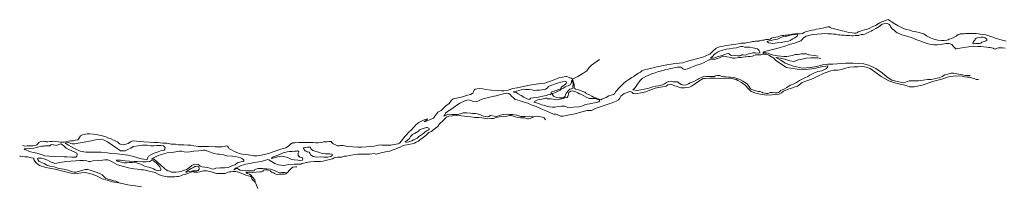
# Model space of a CAD drawing. Header units: metres. Extents: x 347609 to 404409, y 8548087 to 8605413.
# Tile 2 of 46: x 352337 to 356007, y 8548496 to 8549125. Entities that reach past the tile are written whole.
import ezdxf

# ---------------------------------------------------------------- set-up
doc = ezdxf.new("R2010")
doc.units = ezdxf.units.M
doc.layers.add('01. RIO', color=7, linetype='Continuous', lineweight=5, true_color=0x2776bb)

# ---------------------------------------------------------------- blocks, each defined once
blk = doc.blocks.new('REIORORI')
at = {"layer": '01. RIO', "color": 152, "lineweight": 15, "true_color": 0x2776bb, "flags": 128}
for points in [[(356013.5, 8549044.7), (356003, 8549048.2), (355995.1, 8549050.1), (355976, 8549055.6), (355960, 8549061.4), (355948.6, 8549065), (355937.2, 8549068.6), (355928.4, 8549070.2), (355917.1, 8549071.6), (355909.1, 8549072.4), (355901.7, 8549073.2), (355891.8, 8549073.4), (355881.3, 8549074.1), (355869.6, 8549073.9), (355862.2, 8549073.9), (355857.3, 8549072.7), (355851.7, 8549072.4), (355847, 8549072.2), (355842.5, 8549072.1), (355839, 8549071.6), (355834.9, 8549069.5), (355829.9, 8549066.2), (355826.8, 8549063.8), (355818.5, 8549058.3), (355809.1, 8549055), (355800.7, 8549052.2), (355797.9, 8549050.2), (355791.8, 8549049.4), (355782.4, 8549047.8), (355772.3, 8549048.2), (355758.4, 8549049.5), (355743.6, 8549052.8), (355731.2, 8549057.7), (355716.9, 8549064.6), (355706.6, 8549071.9), (355700.2, 8549074.1), (355689.6, 8549077.2), (355678.3, 8549079.9), (355663.5, 8549082.9), (355654, 8549085.7), (355640.9, 8549089.2), (355625.5, 8549095), (355611.4, 8549102.8), (355595.8, 8549111.1), (355587, 8549116.7), (355581.9, 8549120.3), (355577.8, 8549123.8), (355574.2, 8549125.4), (355565.8, 8549123.5), (355558, 8549119.9), (355549.6, 8549117.2), (355542.7, 8549114), (355536.1, 8549110.3), (355526.4, 8549104.2), (355514.3, 8549099.1), (355505, 8549094.2), (355496.4, 8549090.4), (355485.3, 8549086.9), (355476.7, 8549084.8), (355470.2, 8549082.5), (355465.3, 8549081.6), (355462.1, 8549080.1), (355460, 8549077.7), (355454.6, 8549075.3), (355446.6, 8549075.2), (355439.3, 8549075.7), (355427.6, 8549078), (355409.7, 8549082.9), (355402.2, 8549084), (355384.1, 8549089.2), (355369.1, 8549092.1), (355362.2, 8549093.8), (355357.8, 8549096.3), (355354.7, 8549098.2), (355349.1, 8549099.1), (355339.2, 8549096.7), (355328.4, 8549093.5), (355316, 8549091.3), (355305, 8549089.6), (355299.6, 8549087.4), (355290.1, 8549085.8), (355279.4, 8549083.3), (355266.2, 8549080.4), (355260.9, 8549077.9), (355255, 8549073.5), (355246.3, 8549072.8), (355239.4, 8549073.1), (355231.5, 8549073.4), (355226.3, 8549072.8), (355221, 8549071.2), (355214.5, 8549071.4), (355208.7, 8549069.3), (355204.1, 8549069.2), (355200.7, 8549068.3), (355196.8, 8549067.3), (355193.4, 8549068), (355190.2, 8549067.9), (355184.4, 8549066.9), (355179.2, 8549065.9), (355172.7, 8549065.1), (355166.4, 8549062.5), (355162, 8549061.5), (355154.8, 8549060.7), (355146.9, 8549059.2), (355139.5, 8549056.5), (355134.3, 8549052.7), (355128.3, 8549051.9), (355123.1, 8549051.9), (355117.1, 8549051), (355111.1, 8549048.6), (355105.1, 8549048.3), (355098.6, 8549047.8), (355093.4, 8549046.1), (355091.8, 8549045.5), (355084.4, 8549045.3), (355079.3, 8549045), (355073.6, 8549044.2), (355068.3, 8549043.6), (355064.7, 8549042.6), (355058.8, 8549041.9), (355047.8, 8549040), (355041, 8549037.7), (355031.7, 8549037.5), (355024.5, 8549037.3), (355015.1, 8549035.4), (355006.2, 8549033.9), (354971.2, 8549029.1), (354945.3, 8549024), (354932.9, 8549019.1), (354919.2, 8549006.4), (354908.9, 8548997), (354905, 8548995.3), (354882.9, 8548985.2), (354854.3, 8548978.5), (354822.1, 8548969.1), (354808.3, 8548964.7), (354794.4, 8548962.9), (354772.1, 8548960.6), (354748.8, 8548957.1), (354711.4, 8548949.1), (354703, 8548946.4), (354691.4, 8548944.5), (354676.3, 8548940.5), (354666, 8548938.5), (354655.4, 8548934.8), (354650.3, 8548929.8), (354643, 8548925.7), (354633.1, 8548919.3), (354625.5, 8548913.9), (354618.3, 8548909.3), (354613.2, 8548905.7), (354606.7, 8548902), (354595.8, 8548894.4), (354587.6, 8548887), (354579.5, 8548879.8), (354569.5, 8548869.9), (354558.6, 8548857.3), (354553.3, 8548848.4), (354550, 8548846.2), (354541.4, 8548843.7), (354533.1, 8548840.6), (354522.4, 8548835.3), (354512.1, 8548830.9), (354506.7, 8548828.3), (354503.6, 8548826.7), (354499.1, 8548827.4), (354492.6, 8548830.4), (354486.9, 8548832.5), (354476.1, 8548835.9), (354469.7, 8548839.6), (354460.5, 8548844.4), (354447.4, 8548850.4), (354445.3, 8548853.4), (354444.8, 8548854.3), (354442.1, 8548855.4), (354433.3, 8548858.2), (354419.3, 8548863.2), (354408.1, 8548866.7), (354406.3, 8548868.8), (354404.9, 8548870.6), (354403.5, 8548874), (354403.3, 8548877.3), (354402.9, 8548884.1), (354400.4, 8548893.5), (354400, 8548896.5), (354397.7, 8548903.5), (354391.8, 8548907.4), (354387.4, 8548908.6), (354382.9, 8548911.1), (354376.3, 8548913.3), (354373, 8548913.4), (354359.1, 8548911), (354348.8, 8548909.6), (354337.4, 8548905.1), (354325.2, 8548899.9), (354312.1, 8548894.6), (354294.5, 8548888.2), (354278.9, 8548887.4), (354237.4, 8548881.3), (354220, 8548876.7), (354191, 8548871), (354175.4, 8548868.4), (354157.4, 8548862), (354140.9, 8548859.8), (354133.3, 8548860), (354120.5, 8548860.6), (354095.9, 8548862.6), (354074.3, 8548865.3), (354062.8, 8548867.4), (354050.7, 8548868.2), (354034.2, 8548865.8), (354030.5, 8548862.3), (354028.1, 8548856.8), (354026.5, 8548852.9), (354023.2, 8548849.5), (354016.9, 8548846.4), (354006.5, 8548843.7), (353994.6, 8548839.5), (353987.1, 8548837.3), (353970.6, 8548833.8), (353959.1, 8548831.8), (353952.6, 8548829.4), (353946.9, 8548825), (353937.3, 8548812), (353924.5, 8548802.6), (353916.5, 8548795.4), (353907.7, 8548787.1), (353896, 8548780.3), (353888.2, 8548770.4), (353879.1, 8548758.5), (353864.8, 8548751.2), (353853.6, 8548746.3), (353845.1, 8548744.7), (353846.2, 8548747), (353852.6, 8548750.9), (353857.3, 8548755.6)], [(356009.1, 8549019.4), (355999.6, 8549020.4), (355992.5, 8549020.9), (355983.8, 8549019.7), (355977.2, 8549017.2), (355972.8, 8549015.9), (355969.1, 8549016.6), (355964.6, 8549019.2), (355958.8, 8549020.9), (355954.1, 8549021.7), (355947.5, 8549021.4), (355941, 8549022.6), (355930.6, 8549024.1), (355918.6, 8549025.1), (355908, 8549025.8), (355893, 8549026.1), (355880.2, 8549024.9), (355865.7, 8549022.7), (355850, 8549020.7), (355840.6, 8549019.3), (355831.7, 8549018.3), (355828.6, 8549016.9), (355824.7, 8549016.9), (355821.7, 8549020.1), (355816.2, 8549026.7), (355811.1, 8549032.4), (355800.9, 8549036), (355789.6, 8549036.1), (355782.3, 8549034.7), (355770.2, 8549033.1), (355756.2, 8549031.1), (355743.7, 8549031.6), (355733.4, 8549033), (355722.8, 8549035.7), (355711.5, 8549038.4), (355704.2, 8549041.6), (355695.5, 8549044.8), (355684.8, 8549049.2), (355676.7, 8549052), (355671.3, 8549054.1), (355665.7, 8549056.5), (355657.3, 8549059.5), (355650.6, 8549061.5), (355643.3, 8549063.8), (355634.5, 8549065.9), (355624.3, 8549069.2), (355616.8, 8549072.5), (355607.7, 8549076.5), (355601.9, 8549080.6), (355597.1, 8549084.5), (355588.8, 8549090.9), (355583.1, 8549097), (355580.7, 8549103.7), (355575.7, 8549108.6), (355569.6, 8549111.3), (355564.8, 8549112.4), (355559.7, 8549111.4), (355557, 8549109.7), (355551.4, 8549108.2), (355547.8, 8549106.2), (355544.7, 8549103), (355540, 8549099.6), (355534.4, 8549096.5), (355527.7, 8549091.9), (355519.3, 8549087.8), (355514.6, 8549084.9), (355510.9, 8549082.7), (355504.5, 8549079.9), (355496.4, 8549076.2), (355492.3, 8549073.7), (355486.5, 8549071.4), (355480, 8549070.4), (355473.1, 8549070), (355467.3, 8549067.8), (355463.9, 8549066.3), (355460.2, 8549066.4), (355458.2, 8549066.2), (355453.4, 8549065.9), (355450.1, 8549065.8), (355443.5, 8549065.6), (355437, 8549065.6), (355429.6, 8549065.9), (355421.7, 8549066.9), (355415.6, 8549066.9), (355409.7, 8549067.7), (355404.7, 8549068), (355399.2, 8549068), (355393.3, 8549068.5), (355387.1, 8549069.4), (355378.7, 8549070.7), (355369.9, 8549071.4), (355362.9, 8549071.9), (355349.2, 8549072.9), (355337.8, 8549073.7), (355325.4, 8549072.3), (355310.8, 8549070.9), (355290.9, 8549069.8), (355277.5, 8549066), (355267.9, 8549064.2), (355258.7, 8549057.7), (355252.8, 8549051.5), (355248, 8549046.4), (355237.9, 8549042.5), (355228.3, 8549038.5), (355219.3, 8549036.1), (355210.1, 8549034.5), (355202.1, 8549031.3), (355188.5, 8549026.7), (355171.3, 8549021.5), (355158.8, 8549017.9), (355143.7, 8549014.6), (355127.1, 8549010.8), (355110.9, 8549005.5), (355107.6, 8549003.3), (355107.4, 8549002), (355108.5, 8549001), (355111.3, 8549002.1), (355118.5, 8549001.3), (355126.1, 8549000), (355134.5, 8548997.1), (355146.1, 8548993.5), (355161.4, 8548990.1), (355174.1, 8548988.8), (355185.1, 8548987.9), (355196.5, 8548988.4), (355216.8, 8548991.1), (355227, 8548994.8), (355238.7, 8548995.8), (355250.1, 8548997.8), (355269.2, 8548997.5), (355277.5, 8548994), (355298.7, 8548991.2), (355312.2, 8548989)], [(354397.7, 8548903.5), (354417.1, 8548913), (354436.3, 8548924.3), (354450.4, 8548935), (354459.8, 8548946.3), (354468.3, 8548956.1), (354497.8, 8548976.8)], [(355878.7, 8548917.6), (355861.8, 8548917.3), (355850.7, 8548920), (355829.6, 8548923.3), (355817.2, 8548925.5), (355807.9, 8548925.8), (355796.2, 8548922.4), (355785.3, 8548919.4), (355775.1, 8548913.4), (355763.6, 8548908.3), (355756.4, 8548907.4), (355733.5, 8548902), (355720.8, 8548901.7), (355703.9, 8548899.8), (355687.1, 8548896.8), (355674.7, 8548897.1), (355660.8, 8548897.4), (355652.1, 8548896.8), (355639.2, 8548891.7), (355630.4, 8548889.9), (355607.5, 8548894.1), (355587.6, 8548900.1), (355570.4, 8548911), (355551.1, 8548926.4), (355527.6, 8548942.6), (355504.1, 8548954.1), (355482.7, 8548960.7), (355443.8, 8548963.1), (355414.3, 8548962.5), (355367.8, 8548959.2), (355349, 8548959.9), (355329.4, 8548956.3), (355307.3, 8548951.2), (355282.5, 8548946.8), (355254.4, 8548944.3), (355220.5, 8548951.9), (355189.8, 8548962.5), (355173.1, 8548974.6), (355155.5, 8548983.7), (355157.2, 8548983.9), (355172, 8548981.6), (355188.3, 8548978), (355207.6, 8548972.2), (355223.5, 8548969.5), (355238.7, 8548975.4), (355252.9, 8548978), (355268.2, 8548981.4), (355285.6, 8548983.3), (355300.8, 8548983.3), (355310.5, 8548983), (355322.8, 8548979.9)], [(355910.3, 8548902.1), (355902.1, 8548902.6), (355894.6, 8548905.6), (355887.7, 8548907.7), (355877.7, 8548910.6), (355868, 8548911.2), (355859.7, 8548912.5), (355849.4, 8548914.6), (355824.5, 8548916.4), (355798.9, 8548912.1), (355773.6, 8548903.4), (355743.9, 8548895.4), (355700.3, 8548881.6), (355670.1, 8548874.5), (355653.8, 8548874.5), (355641.3, 8548879.9), (355630.6, 8548882.7), (355618.4, 8548884.9), (355601.9, 8548887.9), (355575.7, 8548897), (355547.8, 8548913.7), (355523.4, 8548931), (355506.1, 8548942.9), (355491.7, 8548948.7), (355472.8, 8548951.6), (355462.3, 8548949.9), (355446.3, 8548949.3), (355430.3, 8548948.7), (355409.1, 8548942.9), (355400.5, 8548939.5), (355385.9, 8548936.4), (355371.7, 8548937), (355360.3, 8548934.1), (355335.1, 8548925.4), (355309, 8548913.1), (355294.5, 8548906), (355273.9, 8548899), (355253.6, 8548891), (355236.1, 8548877.1), (355227.6, 8548875.2), (355213.3, 8548870), (355197.9, 8548865), (355183.2, 8548858), (355176.3, 8548851.9), (355167.8, 8548847.8), (355140.2, 8548845.1), (355120.3, 8548844.2), (355096.3, 8548847.8), (355080.8, 8548851.5), (355063.4, 8548857.9), (355053.2, 8548867.7), (355040.6, 8548881.1), (355027.7, 8548890.7), (355014, 8548897.9), (355007.7, 8548902), (354989.5, 8548906.4), (354970.3, 8548907.2), (354949.8, 8548905.3), (354928, 8548906.8), (354909.6, 8548907.2), (354892, 8548906.4), (354884.1, 8548905.9), (354871.9, 8548897.9), (354856, 8548887.5), (354846.7, 8548880.7), (354841.1, 8548876.8), (354833.3, 8548873.3), (354823.7, 8548872.2), (354814.2, 8548871.4), (354801.1, 8548871), (354787.9, 8548876), (354775.1, 8548879.9), (354767.6, 8548883.4), (354761.4, 8548884.7), (354752.3, 8548882.2), (354745.9, 8548877.6), (354732.3, 8548874.9), (354718.2, 8548872.6), (354705.9, 8548869.3), (354685.4, 8548862.3), (354670.3, 8548856.7), (354652.3, 8548853), (354640.9, 8548850.5), (354629.3, 8548848.2), (354623.5, 8548849.7), (354618.3, 8548854.8), (354613.2, 8548857.5), (354607.6, 8548856.3), (354597.7, 8548852.6), (354589.6, 8548849.5), (354583.6, 8548844.5), (354577.6, 8548839.9), (354573.7, 8548832.5), (354568.7, 8548826.9), (354559.6, 8548821.9), (354541, 8548813.9), (354512, 8548803.7), (354485.9, 8548795.2), (354477.6, 8548791.5), (354467.7, 8548787), (354460.9, 8548786.5), (354451.7, 8548786.3), (354442, 8548783.9), (354423.8, 8548778.9), (354407.2, 8548774.5), (354391.9, 8548771.4), (354361.9, 8548765.4), (354352.2, 8548765.6), (354345.3, 8548769.1), (354340.3, 8548771.6), (354334.6, 8548773.1), (354327.3, 8548773.1), (354317.8, 8548776.4), (354299, 8548784.9), (354280.4, 8548793.1), (354261.3, 8548800.8), (354243.5, 8548807.9), (354230.9, 8548813.3), (354217.3, 8548817.6), (354205.7, 8548821.7), (354189.9, 8548825.9), (354183.5, 8548827.7), (354177.1, 8548833.9), (354171.5, 8548838.9), (354164.4, 8548846.4), (354160.5, 8548849.3), (354151.6, 8548850.9), (354144.6, 8548849.9), (354125.2, 8548844.5), (354113.4, 8548841.8), (354098.5, 8548838.5), (354089.5, 8548835.8), (354059.8, 8548828.6), (354046.7, 8548822.5), (354038.6, 8548818.6), (354028.7, 8548819.6), (354018.3, 8548823.6), (354009.8, 8548826.9), (353998.9, 8548823.6), (353994, 8548821.4), (353977.8, 8548813.5), (353961.2, 8548803), (353944, 8548790), (353931.6, 8548782.6), (353924, 8548776), (353922.2, 8548772.9), (353921.3, 8548770.6), (353917.2, 8548764.9), (353923.8, 8548767.7), (353931, 8548771.5), (353937.1, 8548772.7), (353947.7, 8548772.1), (353967.8, 8548772.1), (353980.4, 8548774), (353990.4, 8548777.3), (353997.7, 8548778.2), (354003.3, 8548778.3), (354017.2, 8548776), (354024.6, 8548775.7), (354035.1, 8548775), (354042.4, 8548773.8), (354051.9, 8548771.5), (354059.7, 8548767.9), (354065.5, 8548765), (354074.3, 8548763.9), (354082.1, 8548762.6), (354086.1, 8548764.6), (354091.5, 8548767.9), (354105.5, 8548765.2), (354114.6, 8548764.1), (354127.4, 8548768.7), (354139, 8548771.5), (354153.7, 8548772.2), (354163.1, 8548771.1), (354173.5, 8548771.1), (354190, 8548768.5), (354204.8, 8548764.1), (354221.3, 8548764.4), (354235.9, 8548765.9), (354253.3, 8548762.8), (354264.8, 8548765.4), (354284.2, 8548762.2), (354291.4, 8548758.7), (354296.2, 8548751.3)], [(353857.3, 8548755.6), (353844.2, 8548751.7), (353834.2, 8548746.8), (353824.8, 8548741.3), (353813.7, 8548732.6), (353809.2, 8548727.7), (353802.1, 8548720.1), (353798.2, 8548715.3), (353787.4, 8548705.5), (353778.2, 8548695.3), (353771.7, 8548688.1), (353768.5, 8548684.5), (353759.9, 8548673.5), (353752.3, 8548664.5), (353747.8, 8548661.9), (353733.2, 8548659.9), (353720.8, 8548657.7), (353707.9, 8548657.6), (353696.6, 8548657.1), (353686.3, 8548657.7), (353677.8, 8548658.3), (353669.3, 8548655.9), (353657.6, 8548652.9), (353645.3, 8548651.8), (353630.2, 8548650.9), (353611.7, 8548649.7), (353596.8, 8548649.6), (353579.1, 8548650.7), (353558.4, 8548652.6), (353542.5, 8548655.5), (353532, 8548656.4), (353529.3, 8548655.2), (353521.8, 8548655.2), (353511, 8548659.3), (353505.3, 8548661.9), (353499.8, 8548667.1), (353497.5, 8548670.8), (353488.9, 8548670.7), (353482.6, 8548669.5), (353478.6, 8548669.9), (353469.4, 8548669.1), (353462.9, 8548666.8), (353449.9, 8548665.5), (353440.4, 8548666), (353430.3, 8548667.1), (353416.8, 8548667.5), (353402.5, 8548667.3), (353391.4, 8548667), (353378.8, 8548666.8), (353362.1, 8548665.9), (353353.2, 8548665.7), (353345.3, 8548659.4), (353338.4, 8548654), (353328.9, 8548647), (353319.6, 8548644.4), (353307.2, 8548640.6), (353289.4, 8548634.5), (353277.9, 8548630.8), (353264.3, 8548625.5), (353249.9, 8548622.3), (353237.6, 8548620.2), (353222.1, 8548617.8), (353209.8, 8548617.8), (353197.6, 8548619.5), (353180.5, 8548622), (353167.2, 8548623.6), (353159.7, 8548625.4), (353152.4, 8548627.8), (353137.9, 8548634.1), (353124.1, 8548640.9), (353117.7, 8548644), (353115.6, 8548648.4), (353111.9, 8548653.4), (353106, 8548654.2), (353099.3, 8548652.1), (353092, 8548651.3), (353079.5, 8548651.5), (353065.5, 8548651.5), (353040.4, 8548652), (353019.6, 8548651.6), (353002.6, 8548652.3), (352985.9, 8548654.6), (352975.2, 8548656.6), (352963.4, 8548657.2), (352948.4, 8548657.8), (352929.4, 8548658.8), (352918.4, 8548660.5), (352901.5, 8548661.4), (352885, 8548664.1), (352871, 8548665.2), (352850.7, 8548667), (352836.5, 8548666.9), (352819.1, 8548667.9), (352800.2, 8548669.7), (352785.6, 8548671.3), (352758.8, 8548673.1), (352749.6, 8548669.1), (352741.4, 8548663.9), (352732.2, 8548660.4), (352723.2, 8548658.9), (352716.7, 8548659.6), (352709.1, 8548662.3), (352705.3, 8548665.8), (352701.6, 8548669.1), (352695.1, 8548672.6), (352686.7, 8548676.1), (352677.7, 8548680.8), (352665, 8548684.8), (352657.7, 8548688), (352645.9, 8548692), (352628.2, 8548695.8), (352612.8, 8548698.5), (352598.6, 8548699.5), (352589.1, 8548699.3), (352571.7, 8548696), (352563.5, 8548691.5), (352559.5, 8548686), (352556.3, 8548680), (352553.5, 8548677.5), (352544.4, 8548675.6), (352536, 8548673.4), (352527.1, 8548673), (352518.2, 8548671.5), (352508.6, 8548669), (352503.4, 8548668.2), (352496.7, 8548668.3), (352489.3, 8548668.8), (352481.6, 8548669.9), (352472.4, 8548671.1), (352464.8, 8548671.8), (352458.4, 8548671.3), (352451.1, 8548670.6), (352441.8, 8548669.4), (352437.5, 8548669.6), (352434.4, 8548670.7), (352431.2, 8548671.4), (352424.3, 8548672.2), (352417.7, 8548671.2), (352413, 8548670), (352408.2, 8548667.4), (352404.8, 8548661.9), (352401.6, 8548658.8), (352396.5, 8548655.5), (352386, 8548654.1), (352377, 8548655.2), (352364.8, 8548655), (352355.7, 8548654), (352347.6, 8548655.3)], [(354253.3, 8548762.8), (354240, 8548756.9), (354233.4, 8548755.7), (354230.1, 8548755.4), (354225.7, 8548756.5), (354219.8, 8548758.7), (354211.5, 8548759.1), (354203.2, 8548759.1), (354191.7, 8548760.9), (354185.2, 8548763.4), (354174.1, 8548766.7), (354169.5, 8548768.2), (354164, 8548768.4), (354159.1, 8548767.1), (354152.8, 8548765.6), (354147.1, 8548764.7), (354139, 8548765.3), (354130.9, 8548764), (354123.4, 8548762.4), (354113.3, 8548760.5), (354103, 8548757.2), (354093.8, 8548756.2), (354082.2, 8548755.9), (354067, 8548757.9), (354059.8, 8548759), (354048.1, 8548760.5), (354032.7, 8548760.6), (354017.6, 8548762.8), (353994.8, 8548765.8), (353982.7, 8548767.2), (353973, 8548768.9), (353963.9, 8548767.9), (353950.3, 8548766.1), (353936.7, 8548765.2), (353928.3, 8548761.5), (353915.4, 8548749.1), (353901.1, 8548737), (353895.6, 8548727.4), (353887, 8548720.5), (353875.6, 8548712.1), (353871.3, 8548708.3), (353862, 8548704), (353850.5, 8548693.4), (353835.4, 8548682.6), (353829.6, 8548677.7), (353823.3, 8548672.5), (353815.3, 8548668.1), (353807.9, 8548664.9), (353799.4, 8548662.4), (353785.5, 8548659.4), (353772.5, 8548657.2), (353764.1, 8548654.4), (353754.9, 8548649.8), (353748.2, 8548646.7), (353739.3, 8548643.8), (353733.3, 8548641), (353725.6, 8548638.3), (353716.2, 8548634.7), (353708.8, 8548633), (353700.2, 8548632.3), (353691, 8548629.4), (353683.8, 8548628.2), (353674.8, 8548626.5), (353667.1, 8548624), (353661.6, 8548625.3), (353657.6, 8548625.8), (353641.2, 8548624.2), (353627.6, 8548623.6), (353619, 8548623.9), (353611.5, 8548623.5), (353606.5, 8548623.2), (353602, 8548623.6), (353596.7, 8548623.8), (353589.8, 8548622.9), (353579.9, 8548621), (353566.6, 8548618.6), (353555.4, 8548616.7), (353547.5, 8548616.7), (353540.2, 8548613.2), (353537.3, 8548611.9), (353529.9, 8548612.8), (353521.2, 8548612.2), (353509.6, 8548609.9), (353503, 8548605.8), (353493, 8548603.5), (353482.3, 8548600.8), (353476.8, 8548599.9), (353467.6, 8548597.9), (353457.9, 8548596.8), (353451.9, 8548596.8), (353443.6, 8548596.5), (353436, 8548596.5), (353422.7, 8548595.3), (353411.6, 8548593.9), (353405.6, 8548592.5), (353400.4, 8548591.4), (353394.9, 8548590.3), (353389, 8548588.9), (353384.4, 8548586.1), (353376.6, 8548585.9), (353359.8, 8548585.7), (353339.9, 8548585), (353321.4, 8548580.7), (353301.1, 8548583.6), (353288.3, 8548588.5), (353275.2, 8548595.6), (353265.9, 8548602.8), (353261.4, 8548603.6), (353249.1, 8548599.9), (353237.6, 8548596.7), (353228.1, 8548595.5), (353212, 8548592.2), (353193.7, 8548588.7), (353180, 8548586.7), (353162.2, 8548581.3), (353150.5, 8548575.3), (353144.4, 8548572.7), (353137.3, 8548567.4), (353135.8, 8548565.1), (353138.4, 8548566), (353146.6, 8548569.5), (353148.9, 8548569.7), (353152.7, 8548567.3), (353159.1, 8548563.7), (353168.7, 8548562.2), (353178.5, 8548562), (353190, 8548561.8), (353201.7, 8548561.3), (353210.7, 8548561.5), (353214, 8548566.2), (353225.5, 8548570.4), (353241.5, 8548570.6), (353256.8, 8548569.2), (353271.5, 8548567.4), (353286.6, 8548562.1), (353297.2, 8548557.2), (353303, 8548554.9), (353307.6, 8548554.2), (353314.6, 8548555.1), (353323.4, 8548555.8), (353329.6, 8548553.5), (353336.8, 8548556.5), (353340.9, 8548563), (353350.3, 8548571.1), (353355.5, 8548574.6), (353365.4, 8548576.9), (353370.2, 8548576.6)], [(352706.7, 8548517), (352682.7, 8548519.9), (352662.6, 8548526), (352644.7, 8548531.6), (352633, 8548537.3), (352624, 8548542.2), (352606.8, 8548549), (352597.9, 8548551.6), (352582.8, 8548555), (352568, 8548554.5), (352551.8, 8548551.4), (352540.7, 8548549.6), (352517.8, 8548555.2), (352493.1, 8548560.9), (352469.2, 8548567.7), (352448.5, 8548571.7), (352434.2, 8548574.3), (352411.2, 8548581.8), (352399, 8548591.1), (352393.3, 8548597.2), (352390.4, 8548604.1), (352389.7, 8548608.9), (352379.8, 8548610.3), (352371.7, 8548612.7), (352365.7, 8548613.1), (352356.4, 8548613.1), (352346.3, 8548614.5), (352339.3, 8548616.4), (352337.1, 8548617.5)], [(353214.9, 8548519.6), (353204, 8548529.6), (353200.9, 8548537.2), (353196.1, 8548541.5), (353188, 8548543.3), (353179.6, 8548545), (353171, 8548549.3), (353161.9, 8548552.4), (353153.1, 8548556.1), (353148.1, 8548558.2), (353143.2, 8548559.1), (353137.7, 8548559.1), (353132, 8548559), (353124.1, 8548558.2), (353117.5, 8548557.4), (353111.4, 8548555.1), (353103.2, 8548551.4), (353090.5, 8548550.9), (353072.3, 8548551), (353061.4, 8548554.1), (353050.7, 8548557.4), (353034.3, 8548560.8), (353022.1, 8548561.2), (353011.9, 8548559.3), (353008.8, 8548557.4), (353000.6, 8548557), (352987.6, 8548556.7), (352984.7, 8548558.3), (352976.5, 8548556.2), (352964.1, 8548551.9), (352952.9, 8548548), (352945.7, 8548546.1), (352937.3, 8548542.6), (352928.8, 8548540.2), (352922.5, 8548539.8), (352915.5, 8548539.1), (352903, 8548539.2), (352886.7, 8548539.3), (352869.7, 8548542.4), (352858.3, 8548546.2), (352852.9, 8548549.4), (352841.4, 8548554.6), (352831.3, 8548557.6), (352819.8, 8548560.3), (352806.5, 8548563.8), (352798, 8548564.6), (352790.8, 8548564.7), (352783.6, 8548566.5), (352776.5, 8548567.4), (352763.1, 8548568.3), (352742.8, 8548572.1), (352723.8, 8548577.2), (352701.8, 8548584.4), (352683.9, 8548593.2), (352671.8, 8548599.7), (352666.2, 8548602.8), (352654.8, 8548602.5), (352645.5, 8548601.2), (352630.1, 8548600.5), (352609.9, 8548598.5), (352600.6, 8548596.3), (352593.9, 8548596.5), (352587.9, 8548598.7), (352574.9, 8548599.8), (352561.4, 8548599.4), (352545.3, 8548598.9), (352528, 8548597), (352510.3, 8548595.6), (352495.6, 8548594), (352486.1, 8548592.3), (352475.1, 8548589.4), (352467.8, 8548589.2), (352463.2, 8548590.7), (352459, 8548592.9), (352452.4, 8548595.4), (352438.4, 8548602.2), (352427.7, 8548605.8), (352418.9, 8548609.1), (352412.8, 8548608.9), (352406, 8548608.5), (352403.7, 8548606.9), (352404.6, 8548603.4), (352408.2, 8548597.4), (352416, 8548593.6), (352428.4, 8548588.3), (352438, 8548582.5), (352449, 8548578.7), (352465.5, 8548576.7), (352479.9, 8548571.8), (352500.1, 8548567.8), (352516.7, 8548563.9), (352526, 8548559.8), (352533.6, 8548557.8), (352540.1, 8548556.1), (352548, 8548556.7), (352560.5, 8548559.6), (352580.9, 8548565.8), (352591.4, 8548566.5), (352599.8, 8548564.1), (352617.8, 8548557.4), (352636.4, 8548551.2), (352644, 8548546.3), (352651.3, 8548540.8), (352656.8, 8548533.8), (352666.2, 8548530.3), (352673.1, 8548529.4), (352687.6, 8548524.4), (352695, 8548522.6), (352700.5, 8548519.9), (352706.7, 8548517)], [(353336.8, 8548556.5), (353329.3, 8548550), (353323.9, 8548549.4), (353317.1, 8548549), (353309.6, 8548548.9), (353302.4, 8548548.7), (353296.1, 8548547.6), (353292, 8548548.4), (353286.4, 8548551.5), (353283.8, 8548553.6), (353278.6, 8548554.7), (353275.1, 8548556.9), (353270.9, 8548561), (353268.5, 8548562.9), (353263.9, 8548564), (353258.9, 8548564.9), (353252.8, 8548565.4), (353249.1, 8548565.4), (353245.7, 8548563.9), (353243, 8548560.2), (353238.2, 8548558.2), (353231.9, 8548557.9), (353218.1, 8548557), (353203.5, 8548555.5), (353194.8, 8548555.9), (353187.6, 8548555.8), (353181.7, 8548554.6), (353181.1, 8548553.4), (353184.8, 8548551.5), (353193, 8548548.7), (353199.4, 8548545.6), (353203.7, 8548539.4), (353208.8, 8548533.6), (353211.5, 8548530.1), (353213.4, 8548528.7), (353214.9, 8548519.6)], [(352706.7, 8548517), (352724, 8548512.7), (352739.7, 8548508.9), (352768, 8548505.1), (352791.1, 8548502)], [(353214.9, 8548519.6), (353217, 8548514.3), (353220.1, 8548507.5), (353224.8, 8548496.1)]]:
    blk.add_lwpolyline(points, dxfattribs=at)
for points in [[(355124.9, 8549045.1), (355122.4, 8549044.5), (355122.5, 8549042.3), (355129.3, 8549038.9), (355143.6, 8549036.8), (355160.6, 8549038.7), (355176.3, 8549040.3), (355192.4, 8549044.1), (355202.7, 8549045.5), (355207.9, 8549047.6), (355211.7, 8549050.5), (355218.7, 8549054.2), (355225.5, 8549058.2), (355230.4, 8549061.4), (355235.2, 8549065.4), (355236.4, 8549067.8), (355236, 8549070.1), (355233.4, 8549071.1), (355226.9, 8549070.4), (355219.9, 8549070.2), (355216.3, 8549069.2), (355208.8, 8549067.5), (355200.9, 8549064.8), (355196, 8549064.1), (355189.9, 8549062.8), (355180.1, 8549061.1), (355174.2, 8549058.4), (355160.8, 8549052.9), (355154, 8549051.5), (355146.1, 8549050.5), (355137.6, 8549048.1), (355130.5, 8549046.1)], [(355941.9, 8549052.6), (355935.6, 8549057.5), (355927.7, 8549059.8), (355920.6, 8549059.8), (355913.3, 8549058.9), (355906.9, 8549057.5), (355902.1, 8549056.1), (355898.5, 8549052.6), (355897, 8549048.8), (355893.2, 8549045.6), (355890.4, 8549042), (355889.7, 8549038), (355891.5, 8549035.7), (355899.7, 8549035.9), (355907.8, 8549036.4), (355914.6, 8549036.7), (355919.6, 8549038.3), (355922.4, 8549041.7), (355933, 8549044.3), (355938.2, 8549045.9), (355941.9, 8549048.7), (355942, 8549051.3)], [(354623.6, 8548864.7), (354628.8, 8548869.1), (354634.4, 8548876.8), (354641.8, 8548888), (354651, 8548899.3), (354657, 8548906.2), (354673.6, 8548915), (354692.8, 8548922.7), (354705.2, 8548926.9), (354717.2, 8548931.4), (354734.8, 8548936), (354745.5, 8548939.5), (354754.3, 8548940.3), (354763.7, 8548943.5), (354776, 8548945.5), (354787.4, 8548948.5), (354796.2, 8548948.5), (354801.6, 8548947.6), (354805.3, 8548945.7), (354808.5, 8548942.1), (354810.8, 8548940.2), (354816.7, 8548939.2), (354825.7, 8548941.8), (354836.1, 8548945.9), (354847.5, 8548950.4), (354861.2, 8548955), (354877.4, 8548961.2), (354887.5, 8548965.8), (354897.2, 8548970.4), (354904.9, 8548975.2), (354905.3, 8548975.8), (354910.7, 8548975.8), (354926.8, 8548976.8), (354936.7, 8548979.9), (354945, 8548983.3), (354955.4, 8548988), (354962.8, 8548989), (354972.6, 8548987.2), (354988.3, 8548983.8), (354994, 8548982), (355004.1, 8548982.3), (355017, 8548984), (355025.5, 8548984.4), (355032.5, 8548985.4), (355042.2, 8548986.7), (355051.8, 8548988.1), (355059.5, 8548988.3), (355067.5, 8548989.5), (355073.1, 8548992.2), (355079.3, 8548994.1), (355089.8, 8548994.2), (355095.1, 8548994.5), (355099, 8548994.6), (355102.1, 8548995.6), (355104.9, 8548996.4), (355108.9, 8548996.7), (355115, 8548996.7), (355121.4, 8548996.5), (355129.4, 8548993), (355133.2, 8548990.1), (355147.4, 8548981.2), (355153.5, 8548974.7), (355162.2, 8548967.5), (355195.2, 8548946.8), (355226.8, 8548942.1), (355249.6, 8548938.8), (355263.4, 8548939.7), (355276.3, 8548940.2), (355289.7, 8548941.8), (355304.2, 8548944.9), (355329.8, 8548950.3), (355341, 8548952.4), (355348.3, 8548952.8), (355347.8, 8548948.6), (355343.4, 8548943), (355337, 8548939.5), (355326, 8548935), (355311.9, 8548932), (355296.5, 8548925.9), (355281.9, 8548918.4), (355274.2, 8548913.7), (355263.7, 8548907.9), (355253.3, 8548903.4), (355243.5, 8548898.1), (355231.5, 8548890.9), (355221.9, 8548885.5), (355207.9, 8548880.8), (355196, 8548872.1), (355187.7, 8548867.6), (355178.4, 8548864), (355172.4, 8548861.1), (355168.4, 8548856), (355165.3, 8548853.8), (355161.1, 8548853), (355153.1, 8548853), (355141.1, 8548853.9), (355134.1, 8548853.9), (355128.6, 8548851.5), (355125.2, 8548849.6), (355120.3, 8548849.5), (355114.7, 8548851.5), (355107.2, 8548852.8), (355103.1, 8548854.7), (355095.6, 8548857), (355089.6, 8548857.5), (355085.2, 8548858.3), (355075.1, 8548860.8), (355068, 8548863.3), (355061, 8548867.2), (355053.9, 8548876.9), (355048.7, 8548886.6), (355038.7, 8548891.9), (355031.5, 8548896.2), (355021.4, 8548901.6), (355013.7, 8548904.9), (355006.1, 8548907.1), (354999, 8548909.3), (354986.5, 8548911), (354978.1, 8548911.3), (354968.7, 8548912.1), (354960.2, 8548912.4), (354954.9, 8548912.8), (354951.8, 8548914.6), (354945.8, 8548916.6), (354937.1, 8548916.6), (354930.3, 8548915.9), (354926.2, 8548913.8), (354917.1, 8548913.1), (354904.5, 8548913.1), (354896.1, 8548913.8), (354889.5, 8548914.4), (354880.8, 8548910.8), (354869.9, 8548905.6), (354865.1, 8548903), (354849.6, 8548894.4), (354841.2, 8548890.9), (354836.1, 8548889.3), (354829.9, 8548886.5), (354825.2, 8548883.3), (354818.9, 8548881.5), (354807.1, 8548881.8), (354802, 8548883.7), (354793.4, 8548889.7), (354788.7, 8548893.2), (354780.8, 8548893.7), (354771.6, 8548893.5), (354765.2, 8548895.6), (354756.9, 8548894.4), (354748.1, 8548890.9), (354739.8, 8548885.6), (354732.3, 8548881.8), (354727.8, 8548880.5), (354717.3, 8548878.2), (354708.4, 8548877.2), (354696.9, 8548874.7), (354681.8, 8548870.4), (354675.5, 8548868.3), (354665.4, 8548866.7), (354651.7, 8548863.9), (354637.2, 8548861.5), (354623.6, 8548863.3), (354622.7, 8548863.8)], [(354911.6, 8548982.1), (354914.3, 8548983.7), (354918.6, 8548987.9), (354925.2, 8548995.9), (354930.4, 8548999.6), (354937.8, 8549003.9), (354945.6, 8549007.3), (354953.3, 8549010.4), (354970.2, 8549014.9), (354982.5, 8549017.1), (354996.6, 8549019.1), (355008.3, 8549020.8), (355023.5, 8549024.9), (355032.2, 8549024.9), (355038.8, 8549023), (355051.1, 8549022.2), (355058.5, 8549022.2), (355069.5, 8549020.9), (355086.8, 8549016), (355093.1, 8549009.9), (355095.9, 8549004.8), (355095.4, 8549001.2), (355091, 8549000.5), (355078.4, 8549001.4), (355069.5, 8549001.8), (355060.8, 8548999.5), (355052.8, 8548998.5), (355047.1, 8548994.9), (355040.9, 8548993.4), (355033.8, 8548993.9), (355027.9, 8548993.7), (355024.8, 8548992.3), (355021.2, 8548990.7), (355011.7, 8548990.7), (355003.9, 8548991.6), (354997.8, 8548990.7), (354988.9, 8548991.3), (354986.1, 8548993.3), (354982.4, 8548996.3), (354978.3, 8548999.1), (354971.4, 8548997.9), (354964.5, 8548996), (354954.8, 8548992.1), (354936.3, 8548986.1), (354928.2, 8548982.6), (354921.8, 8548981.6), (354915.9, 8548981.3)], [(354177, 8548855.2), (354187.1, 8548853.3), (354194.7, 8548848.9), (354205.8, 8548842.3), (354215.4, 8548836.7), (354226.2, 8548830.9), (354234.4, 8548827.1), (354237.7, 8548829.3), (354240.7, 8548832.6), (354250.1, 8548834.2), (354261.9, 8548835.2), (354269.2, 8548836.6), (354292.7, 8548840.7), (354300.3, 8548842.3), (354305.4, 8548845.1), (354314.2, 8548846.7), (354317.9, 8548848.1), (354317.9, 8548850.3), (354317.6, 8548852.7), (354318.2, 8548854.4), (354322.8, 8548857), (354335.9, 8548861.4), (354346.2, 8548864.8), (354352.1, 8548867.8), (354354, 8548870.4), (354357.3, 8548874.2), (354362, 8548879), (354366.3, 8548881.5), (354371.2, 8548884.2), (354373.7, 8548886.7), (354374.4, 8548890.7), (354372, 8548895.6), (354365.4, 8548894.9), (354354, 8548892.2), (354344.8, 8548889.9), (354333.6, 8548886.1), (354320.1, 8548881), (354313.2, 8548878.3), (354308.3, 8548875.5), (354302.3, 8548870.1), (354296.6, 8548866.5), (354292.3, 8548864.3), (354283.6, 8548863), (354274.1, 8548862.1), (354264, 8548862.7), (354255.6, 8548861.6), (354245.2, 8548863), (354236.3, 8548864.4), (354222.5, 8548865.4), (354215, 8548865.8), (354205.8, 8548864.1), (354196.8, 8548861.7), (354188.1, 8548858.7), (354179.2, 8548856.4)], [(354394.4, 8548900), (354397.5, 8548894.9), (354399.2, 8548890.5), (354399.7, 8548885.7), (354399.7, 8548881.1), (354398.6, 8548876.8), (354398.9, 8548873), (354399.5, 8548870), (354397.2, 8548869.1), (354392.4, 8548867.5), (354387.8, 8548865.5), (354384.2, 8548862.3), (354379.7, 8548858.3), (354377.1, 8548855), (354374, 8548851.1), (354371.8, 8548845.2), (354370.2, 8548839.9), (354367.8, 8548837.3), (354365.2, 8548835.4), (354358.4, 8548834.3), (354354, 8548834), (354348.2, 8548833.5), (354338.7, 8548834.8), (354333.6, 8548836.4), (354326.9, 8548839.5), (354325.7, 8548840.7), (354325, 8548842.2), (354323.6, 8548844.2), (354321.2, 8548847.2), (354321.9, 8548849.3), (354327.3, 8548851.2), (354336.7, 8548855.1), (354344, 8548858.5), (354350.8, 8548862.4), (354355.4, 8548865.8), (354363.8, 8548869.6), (354370.1, 8548874.5), (354374.6, 8548877.2), (354380.7, 8548878.9), (354386.6, 8548880.6), (354388.2, 8548882.7), (354390.4, 8548885.4), (354392.8, 8548887.6), (354394, 8548890.3), (354394.1, 8548893.1), (354393.9, 8548895.8), (354393.8, 8548897.6), (354394.2, 8548899.9)], [(354275, 8548827.7), (354268.4, 8548826.9), (354261.2, 8548823), (354255.7, 8548820.2), (354254.2, 8548818.1), (354258.8, 8548816.4), (354270.2, 8548812.1), (354283.1, 8548807.7), (354294, 8548804.6), (354302.6, 8548801.9), (354311.9, 8548799.8), (354322, 8548798.6), (354332.4, 8548798.7), (354343.8, 8548800.9), (354355.1, 8548802.5), (354368.7, 8548802.7), (354379.9, 8548798.3), (354400.3, 8548799.1), (354420.8, 8548800.5), (354432.4, 8548802.4), (354437.3, 8548805.5), (354446.5, 8548808.7), (354466.6, 8548812.4), (354484.9, 8548816.1), (354495.2, 8548818.9), (354498.8, 8548822.7), (354496.7, 8548826.3), (354491.2, 8548827.9), (354485.4, 8548829.8), (354481.5, 8548831.2), (354474.4, 8548831.8), (354459.9, 8548831.8), (354448.2, 8548836.5), (354439.2, 8548841.4), (354431.3, 8548845.7), (354423.8, 8548848.4), (354417.1, 8548852.6), (354409.1, 8548856.1), (354396.3, 8548859.5), (354390.5, 8548859.2), (354383.9, 8548853.6), (354381.8, 8548847.7), (354381, 8548842.7), (354380.1, 8548838.3), (354376.8, 8548835.6), (354368.8, 8548833.6), (354355.8, 8548830.2), (354346.4, 8548827.4), (354332.7, 8548826.6), (354325.8, 8548828.8), (354318.1, 8548830.4), (354310.2, 8548830.4), (354304.7, 8548830.1), (354300.3, 8548832.3), (354296.6, 8548832.9), (354292.4, 8548831.8), (354287.8, 8548830.4), (354283.4, 8548829.3)], [(353855.4, 8548722.7), (353858.5, 8548722), (353861.8, 8548720.2), (353863.5, 8548718), (353863, 8548715.6), (353859.3, 8548713), (353854, 8548710.7), (353848.6, 8548706.6), (353842.7, 8548701.4), (353837.7, 8548697.8), (353831.1, 8548692.9), (353824.9, 8548688.9), (353818.3, 8548683.7), (353813.1, 8548681.1), (353805.2, 8548677), (353798.1, 8548673.7), (353787.5, 8548670), (353779.3, 8548668.3), (353775.9, 8548668.3), (353774, 8548669), (353774.3, 8548670.7), (353781.2, 8548674.9), (353790.1, 8548682.3), (353794.1, 8548689.1), (353801.2, 8548696.5), (353808.9, 8548700.5), (353824, 8548709.4), (353827.6, 8548714), (353836.8, 8548718), (353844.1, 8548720.7), (353849.6, 8548722.1), (353853.3, 8548722.6)], [(352509.5, 8548663), (352519.6, 8548656.7), (352540.8, 8548644.4), (352562, 8548634.2), (352583.9, 8548630.8), (352603.3, 8548630.6), (352640.8, 8548630.6), (352664.6, 8548629), (352677.4, 8548626.4), (352701, 8548624.8), (352739.6, 8548620.1), (352761.4, 8548614.3), (352789.3, 8548606.4), (352809.7, 8548604.2), (352812.9, 8548605), (352814.5, 8548610.8), (352817.2, 8548615.9), (352826.3, 8548621.7), (352838.4, 8548627.8), (352853.7, 8548632.6), (352866.2, 8548637.1), (352875.5, 8548638.7), (352878.4, 8548642.5), (352878.8, 8548648), (352872.5, 8548654.9), (352862.4, 8548656.5), (352847.8, 8548656.5), (352836.5, 8548654.5), (352826.4, 8548654.5), (352812.1, 8548657.7), (352795.1, 8548656.7), (352778.7, 8548654.9), (352760.5, 8548651.8), (352751.2, 8548646.2), (352739.9, 8548641.3), (352730.1, 8548635.5), (352712.9, 8548636.2), (352692.2, 8548650.8), (352664.5, 8548669.6), (352648.9, 8548677.2), (352625.3, 8548678.2), (352603.3, 8548673.1), (352576.9, 8548668.3), (352555.2, 8548665.1), (352543.1, 8548661.9), (352532.9, 8548661.7), (352527.9, 8548663.7), (352522.5, 8548665.5), (352518.6, 8548666.5), (352510.4, 8548665.8), (352507.2, 8548664.9), (352507.3, 8548663.7), (352508.6, 8548663.4)], [(352353.4, 8548643.6), (352361.5, 8548643.7), (352373.1, 8548644.2), (352389.3, 8548646.3), (352398.8, 8548648.3), (352408.8, 8548650.8), (352414.6, 8548651.6), (352419.1, 8548653.2), (352426.5, 8548653.3), (352430.6, 8548654.6), (352437.6, 8548654.3), (352441.2, 8548654.8), (352443.6, 8548655), (352445.9, 8548654.8), (352449.2, 8548655.2), (352451.9, 8548656.9), (352453.5, 8548658.3), (352457.3, 8548659.4), (352463, 8548659), (352469.7, 8548656.8), (352473.3, 8548656.4), (352483.1, 8548659.7), (352490.2, 8548661.6), (352499.8, 8548656.1), (352510, 8548646.5), (352519.9, 8548641.3), (352531.3, 8548636.1), (352540.5, 8548632), (352550.7, 8548627.2), (352551.9, 8548622), (352550.5, 8548615.8), (352546.7, 8548612.6), (352531.7, 8548612.2), (352512.9, 8548613.1), (352503.4, 8548614), (352489.5, 8548614.4), (352471.8, 8548613.8), (352459.5, 8548614.3), (352446.5, 8548616.3), (352430.9, 8548617.7), (352424.7, 8548619.5), (352413.2, 8548623.6), (352401.3, 8548627.2), (352388.2, 8548629.9), (352378, 8548632.8), (352369.2, 8548635.4), (352362.6, 8548638.2), (352356.1, 8548641.3), (352353.8, 8548643)], [(352830, 8548604.6), (352838.5, 8548610.7), (352852.6, 8548618.2), (352861.7, 8548621.3), (352878.1, 8548626), (352886.3, 8548628.1), (352899.9, 8548629.4), (352912.1, 8548630.9), (352926.1, 8548633.8), (352933.3, 8548634.3), (352941.4, 8548634.5), (352950.3, 8548631.9), (352958.3, 8548631.3), (352971.6, 8548631.7), (352978.4, 8548633), (352986.3, 8548634.3), (353004.5, 8548636), (353022.4, 8548638.7), (353028.1, 8548638.9), (353037.7, 8548635.3), (353047.8, 8548630.6), (353059.7, 8548625.6), (353075.2, 8548623.7), (353080.7, 8548623), (353096.9, 8548621.3), (353108.5, 8548617.1), (353130.5, 8548615.8), (353143, 8548614.6), (353151.5, 8548612.2), (353160, 8548609.5), (353164.6, 8548607.5), (353168.4, 8548605), (353172, 8548602.1), (353172.7, 8548598.4), (353169.5, 8548596.3), (353161.3, 8548594.4), (353151.7, 8548592.1), (353145.6, 8548589.3), (353139.9, 8548584), (353130.8, 8548580.8), (353117.6, 8548574.7), (353109.8, 8548573.4), (353100.3, 8548572.8), (353093.7, 8548572.4), (353084, 8548572.9), (353067.5, 8548570.9), (353059.9, 8548567.5), (353051.8, 8548569.3), (353045.3, 8548571.4), (353037.2, 8548573.3), (353026.9, 8548575.2), (353016.7, 8548576.5), (353009.7, 8548578.2), (353006.9, 8548581.8), (353001.9, 8548584.9), (352988.7, 8548586.2), (352978.6, 8548581.3), (352968.4, 8548572), (352958.7, 8548565.9), (352946.9, 8548562.1), (352941.2, 8548559.8), (352929.7, 8548558.1), (352918.7, 8548556.2), (352909.6, 8548555.9), (352902.6, 8548556.6), (352895.9, 8548559.6), (352888.7, 8548561.2), (352883.6, 8548565.5), (352876.4, 8548570.6), (352870.5, 8548575.9), (352865.4, 8548579.7), (352861.3, 8548583.9), (352852.5, 8548592.4), (352846.5, 8548597.7), (352841.7, 8548601.5), (352837.9, 8548603.6), (352833.7, 8548605), (352831.7, 8548604.8)], [(353311.5, 8548624.5), (353295, 8548618.4), (353280.4, 8548612.8), (353275.1, 8548609.1), (353277, 8548607.4), (353284.9, 8548609.8), (353297.8, 8548613.6), (353312.5, 8548616.4), (353332, 8548613), (353341.8, 8548608.1), (353349.9, 8548603.8), (353359.8, 8548602.7), (353375.2, 8548601.7), (353382.9, 8548599.3), (353389.9, 8548599.9), (353392.3, 8548604.7), (353390, 8548610.8), (353380.7, 8548612.1), (353374.6, 8548618.8), (353374.8, 8548626.9), (353377.3, 8548632.7), (353373.9, 8548636.5), (353368.3, 8548634.8), (353360.9, 8548634.4), (353352.3, 8548634), (353342.2, 8548633.3), (353333.9, 8548631.8), (353325.1, 8548630.3), (353319.6, 8548628), (353314.4, 8548626.1)], [(353395.5, 8548647.7), (353402.1, 8548648.8), (353410.1, 8548649.9), (353417.2, 8548650.3), (353420.7, 8548649.8), (353422.7, 8548643.2), (353429.3, 8548637.8), (353441.3, 8548633.9), (353450.1, 8548630.7), (353464.1, 8548626.5), (353476.4, 8548625.2), (353487.7, 8548625.1), (353492.8, 8548625.4), (353501.2, 8548623), (353501.9, 8548618.2), (353497, 8548614.9), (353485.5, 8548612.5), (353472.1, 8548612), (353457.1, 8548613.6), (353445, 8548612.5), (353437.1, 8548613.7), (353431.2, 8548615.3), (353421.1, 8548621.7), (353418.4, 8548627.9), (353415.6, 8548630.6), (353408.4, 8548632.7), (353404.3, 8548634.4), (353401.6, 8548635.7), (353399.1, 8548638.4), (353397.2, 8548642), (353395.2, 8548645.1), (353395.2, 8548646.7)], [(352698.8, 8548601.6), (352712.6, 8548600.7), (352729.6, 8548598.8), (352746.6, 8548597.8), (352764.1, 8548596.2), (352775, 8548595.9), (352794.5, 8548594.4), (352808.7, 8548595.1), (352818.6, 8548595.9), (352821.9, 8548596.5), (352826.4, 8548598.3), (352829.9, 8548600.6), (352836.3, 8548598.4), (352845.4, 8548591), (352854.5, 8548582.9), (352859.7, 8548576.3), (352863.5, 8548569.2), (352862.7, 8548564.2), (352860.3, 8548562.5), (352853.8, 8548560.8), (352842.2, 8548565.3), (352835.5, 8548569), (352826.3, 8548573.1), (352818.2, 8548575.4), (352810.9, 8548576.8), (352802.8, 8548579.2), (352791.5, 8548584.5), (352785.3, 8548587.5), (352779.4, 8548589.1), (352772.8, 8548590.8), (352756.9, 8548592.2), (352745.9, 8548592.1), (352736.4, 8548591), (352725, 8548591), (352716.8, 8548593.4), (352705.4, 8548595.6), (352699.8, 8548597.2), (352698.5, 8548599.7), (352698.5, 8548600.6)], [(352956.2, 8548557.3), (352958.3, 8548558.6), (352960.4, 8548560), (352963.4, 8548562.2), (352966.4, 8548563.9), (352969.4, 8548565.8), (352972.8, 8548567.9), (352976.7, 8548569.8), (352982, 8548573), (352986.1, 8548574.9), (352990.1, 8548577), (352993.4, 8548577.9), (352995.8, 8548578.4), (353000, 8548577.7), (353003.1, 8548576.3), (353004.6, 8548574.6), (353006.2, 8548573), (353005.5, 8548567.4), (353002, 8548562.4), (352997.6, 8548561.4), (352993.9, 8548561.5), (352988.3, 8548561.9), (352981.7, 8548561.2), (352977.3, 8548560.7), (352969.2, 8548559.1), (352964.3, 8548557.5), (352960.4, 8548557), (352957.9, 8548556.6), (352957, 8548556.7), (352956.5, 8548556.9)]]:
    blk.add_lwpolyline(points, close=True, dxfattribs=at)

msp = doc.modelspace()

# ---------------------------------------------------------------- block references
msp.add_blockref('REIORORI', (0, 0))

doc.saveas('drawing.dxf')
